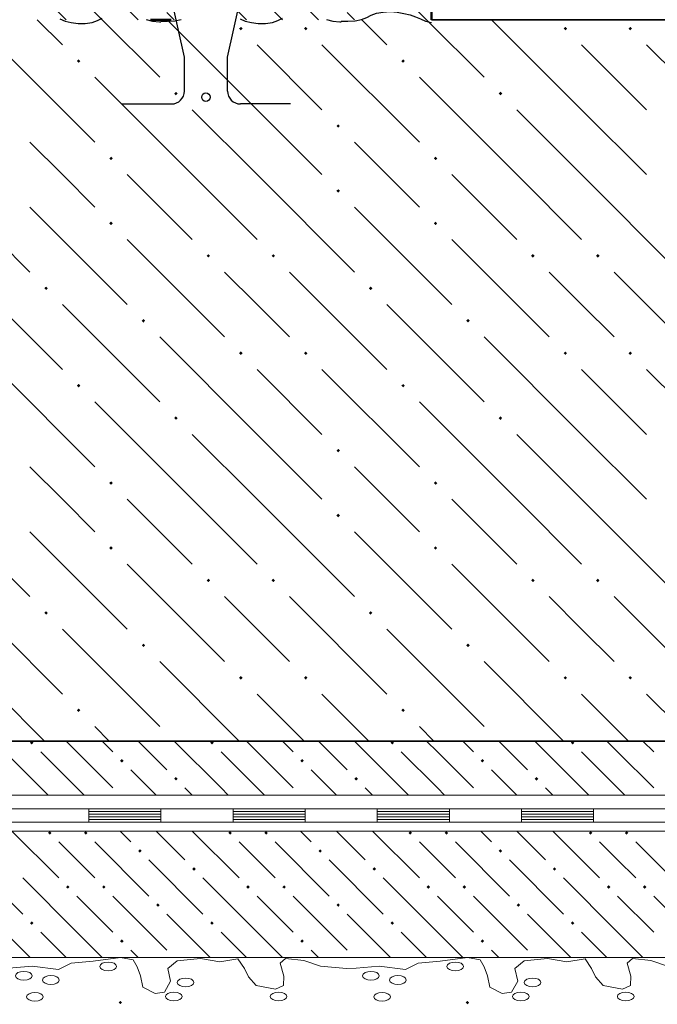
# Model space of a CAD drawing. Header units: millimetres. Extents: x 0 to 21000, y 0 to 14850.
# Tile 20 of 29: x 15896 to 17075, y 6674 to 8494. Entities that reach past the tile are written whole.
import ezdxf

# ---------------------------------------------------------------- set-up
doc = ezdxf.new("R2010")
doc.units = ezdxf.units.MM
for name, color, linetype, lineweight in [('Standard', 7, 'Continuous', 25), ('ЖБ Плита Фундамента верхний уровень', 7, 'Continuous', 35), ('Примечания', 7, 'Continuous', 13)]:
    doc.layers.add(name, color=color, linetype=linetype, lineweight=lineweight)

msp = doc.modelspace()

# ---------------------------------------------------------------- hatches: boundary and pattern name
at = {"layer": 'Standard', "linetype": 'Continuous', "lineweight": 13, "transparency": 33554687}
for points in [[(15917.9, 8494.2), (15918, 8494.4), (15918.1, 8494.2)], [(16251.2, 8494.2), (16251.3, 8494.4), (16251.5, 8494.2)], [(16584.5, 8494.2), (16584.7, 8494.4), (16584.8, 8494.2)], [(15918, 7154.5), (15914.7, 7157.8), (15917.9, 7160.9), (15918.1, 7160.9), (15921.2, 7157.8)], [(16251.3, 7154.5), (16248.1, 7157.8), (16251.2, 7160.9), (16251.5, 7160.9), (16254.6, 7157.8)], [(16584.7, 7154.5), (16581.4, 7157.8), (16584.5, 7160.9), (16584.8, 7160.9), (16587.9, 7157.8)], [(16918, 7154.5), (16914.7, 7157.8), (16917.9, 7160.9), (16918.1, 7160.9), (16921.2, 7157.8)], [(16084.7, 7121.2), (16081.4, 7124.4), (16084.7, 7127.7), (16087.9, 7124.4)], [(16418, 7121.2), (16414.7, 7124.4), (16418, 7127.7), (16421.2, 7124.4)], [(16751.3, 7121.2), (16748.1, 7124.4), (16751.3, 7127.7), (16754.6, 7124.4)], [(16184.7, 7087.9), (16181.4, 7091.1), (16184.7, 7094.4), (16187.9, 7091.1)], [(16518, 7087.9), (16514.7, 7091.1), (16518, 7094.4), (16521.2, 7091.1)], [(16851.3, 7087.9), (16848.1, 7091.1), (16851.3, 7094.4), (16854.6, 7091.1)], [(16084.5, 7060.9), (16084.7, 7061), (16084.8, 7060.9)], [(16417.9, 7060.9), (16418, 7061), (16418.1, 7060.9)], [(16751.2, 7060.9), (16751.3, 7061), (16751.5, 7060.9)], [(15951.3, 6987.9), (15948.1, 6991.1), (15951.2, 6994.2), (15951.5, 6994.2), (15954.6, 6991.1)], [(16018, 6987.9), (16014.7, 6991.1), (16017.9, 6994.2), (16018.1, 6994.2), (16021.2, 6991.1)], [(16284.7, 6987.9), (16281.4, 6991.1), (16284.5, 6994.2), (16284.8, 6994.2), (16287.9, 6991.1)], [(16351.3, 6987.9), (16348.1, 6991.1), (16351.2, 6994.2), (16351.5, 6994.2), (16354.6, 6991.1)], [(16618, 6987.9), (16614.7, 6991.1), (16617.9, 6994.2), (16618.1, 6994.2), (16621.2, 6991.1)], [(16684.7, 6987.9), (16681.4, 6991.1), (16684.5, 6994.2), (16684.8, 6994.2), (16687.9, 6991.1)], [(16951.3, 6987.9), (16948.1, 6991.1), (16951.2, 6994.2), (16951.5, 6994.2), (16954.6, 6991.1)], [(17018, 6987.9), (17014.7, 6991.1), (17017.9, 6994.2), (17018.1, 6994.2), (17021.2, 6991.1)], [(16118, 6954.5), (16114.7, 6957.8), (16118, 6961), (16121.2, 6957.8)], [(16451.3, 6954.5), (16448.1, 6957.8), (16451.3, 6961), (16454.6, 6957.8)], [(16784.7, 6954.5), (16781.4, 6957.8), (16784.7, 6961), (16787.9, 6957.8)], [(16218, 6921.2), (16214.7, 6924.4), (16218, 6927.7), (16221.2, 6924.4)], [(16551.3, 6921.2), (16548.1, 6924.4), (16551.3, 6927.7), (16554.6, 6924.4)], [(16884.7, 6921.2), (16881.4, 6924.4), (16884.7, 6927.7), (16887.9, 6924.4)], [(15984.7, 6887.9), (15981.4, 6891.1), (15984.7, 6894.4), (15987.9, 6891.1)], [(16051.3, 6887.9), (16048.1, 6891.1), (16051.3, 6894.4), (16054.6, 6891.1)], [(16318, 6887.9), (16314.7, 6891.1), (16318, 6894.4), (16321.2, 6891.1)], [(16384.7, 6887.9), (16381.4, 6891.1), (16384.7, 6894.4), (16387.9, 6891.1)], [(16651.3, 6887.9), (16648.1, 6891.1), (16651.3, 6894.4), (16654.6, 6891.1)], [(16718, 6887.9), (16714.7, 6891.1), (16718, 6894.4), (16721.2, 6891.1)], [(16984.7, 6887.9), (16981.4, 6891.1), (16984.7, 6894.4), (16987.9, 6891.1)], [(17051.3, 6887.9), (17048.1, 6891.1), (17051.3, 6894.4), (17054.6, 6891.1)], [(16151.3, 6854.5), (16148.1, 6857.8), (16151.3, 6861), (16154.6, 6857.8)], [(16484.7, 6854.5), (16481.4, 6857.8), (16484.7, 6861), (16487.9, 6857.8)], [(16818, 6854.5), (16814.7, 6857.8), (16818, 6861), (16821.2, 6857.8)], [(15918, 6821.2), (15914.7, 6824.4), (15918, 6827.7), (15921.2, 6824.4)], [(16251.3, 6821.2), (16248.1, 6824.4), (16251.3, 6827.7), (16254.6, 6824.4)], [(16584.7, 6821.2), (16581.4, 6824.4), (16584.7, 6827.7), (16587.9, 6824.4)], [(16918, 6821.2), (16914.7, 6824.4), (16918, 6827.7), (16921.2, 6824.4)], [(16084.7, 6787.9), (16081.4, 6791.1), (16084.7, 6794.4), (16087.9, 6791.1)], [(16418, 6787.9), (16414.7, 6791.1), (16418, 6794.4), (16421.2, 6791.1)], [(16751.3, 6787.9), (16748.1, 6791.1), (16751.3, 6794.4), (16754.6, 6791.1)], [(16184.5, 6760.9), (16184.7, 6761), (16184.8, 6760.9)], [(16517.9, 6760.9), (16518, 6761), (16518.1, 6760.9)], [(16851.2, 6760.9), (16851.3, 6761), (16851.5, 6760.9)], [(16078.6, 6677.6), (16081.9, 6680.8), (16085.1, 6677.6), (16081.9, 6674.3)], [(16720.3, 6677.6), (16723.6, 6680.8), (16726.8, 6677.6), (16723.6, 6674.3)]]:
    msp.add_hatch(color=7, dxfattribs=at).paths.add_polyline_path(points, flags=16)
at = {"layer": 'ЖБ Плита Фундамента верхний уровень', "linetype": 'Continuous', "lineweight": 18, "transparency": 33554687}
for points in [[(16301.4, 8477.8), (16304.7, 8481), (16307.9, 8477.8), (16304.7, 8474.5)], [(16421.4, 8477.8), (16424.7, 8481), (16427.9, 8477.8), (16424.7, 8474.5)], [(16901.4, 8477.8), (16904.7, 8481), (16907.9, 8477.8), (16904.7, 8474.5)], [(17021.4, 8477.8), (17024.7, 8481), (17027.9, 8477.8), (17024.7, 8474.5)], [(16001.4, 8417.8), (16004.7, 8421), (16007.9, 8417.8), (16004.7, 8414.5)], [(16601.4, 8417.8), (16604.7, 8421), (16607.9, 8417.8), (16604.7, 8414.5)], [(16181.4, 8357.8), (16184.7, 8361), (16187.9, 8357.8), (16184.7, 8354.5)], [(16781.4, 8357.8), (16784.7, 8361), (16787.9, 8357.8), (16784.7, 8354.5)], [(16481.4, 8297.8), (16484.7, 8301), (16487.9, 8297.8), (16484.7, 8294.5)], [(16061.4, 8237.8), (16064.7, 8241), (16067.9, 8237.8), (16064.7, 8234.5)], [(16661.4, 8237.8), (16664.7, 8241), (16667.9, 8237.8), (16664.7, 8234.5)], [(16481.4, 8177.8), (16484.7, 8181), (16487.9, 8177.8), (16484.7, 8174.5)], [(16061.4, 8117.8), (16064.7, 8121), (16067.9, 8117.8), (16064.7, 8114.5)], [(16661.4, 8117.8), (16664.7, 8121), (16667.9, 8117.8), (16664.7, 8114.5)], [(16241.4, 8057.8), (16244.7, 8061), (16247.9, 8057.8), (16244.7, 8054.5)], [(16361.4, 8057.8), (16364.7, 8061), (16367.9, 8057.8), (16364.7, 8054.5)], [(16841.4, 8057.8), (16844.7, 8061), (16847.9, 8057.8), (16844.7, 8054.5)], [(16961.4, 8057.8), (16964.7, 8061), (16967.9, 8057.8), (16964.7, 8054.5)], [(15941.4, 7997.8), (15944.7, 8001), (15947.9, 7997.8), (15944.7, 7994.5)], [(16541.4, 7997.8), (16544.7, 8001), (16547.9, 7997.8), (16544.7, 7994.5)], [(16121.4, 7937.8), (16124.7, 7941), (16127.9, 7937.8), (16124.7, 7934.5)], [(16721.4, 7937.8), (16724.7, 7941), (16727.9, 7937.8), (16724.7, 7934.5)], [(16301.4, 7877.8), (16304.7, 7881), (16307.9, 7877.8), (16304.7, 7874.5)], [(16421.4, 7877.8), (16424.7, 7881), (16427.9, 7877.8), (16424.7, 7874.5)], [(16901.4, 7877.8), (16904.7, 7881), (16907.9, 7877.8), (16904.7, 7874.5)], [(17021.4, 7877.8), (17024.7, 7881), (17027.9, 7877.8), (17024.7, 7874.5)], [(16001.4, 7817.8), (16004.7, 7821), (16007.9, 7817.8), (16004.7, 7814.5)], [(16601.4, 7817.8), (16604.7, 7821), (16607.9, 7817.8), (16604.7, 7814.5)], [(16181.4, 7757.8), (16184.7, 7761), (16187.9, 7757.8), (16184.7, 7754.5)], [(16781.4, 7757.8), (16784.7, 7761), (16787.9, 7757.8), (16784.7, 7754.5)], [(16481.4, 7697.8), (16484.7, 7701), (16487.9, 7697.8), (16484.7, 7694.5)], [(16061.4, 7637.8), (16064.7, 7641), (16067.9, 7637.8), (16064.7, 7634.5)], [(16661.4, 7637.8), (16664.7, 7641), (16667.9, 7637.8), (16664.7, 7634.5)], [(16481.4, 7577.8), (16484.7, 7581), (16487.9, 7577.8), (16484.7, 7574.5)], [(16061.4, 7517.8), (16064.7, 7521), (16067.9, 7517.8), (16064.7, 7514.5)], [(16661.4, 7517.8), (16664.7, 7521), (16667.9, 7517.8), (16664.7, 7514.5)], [(16241.4, 7457.8), (16244.7, 7461), (16247.9, 7457.8), (16244.7, 7454.5)], [(16361.4, 7457.8), (16364.7, 7461), (16367.9, 7457.8), (16364.7, 7454.5)], [(16841.4, 7457.8), (16844.7, 7461), (16847.9, 7457.8), (16844.7, 7454.5)], [(16961.4, 7457.8), (16964.7, 7461), (16967.9, 7457.8), (16964.7, 7454.5)], [(15941.4, 7397.8), (15944.7, 7401), (15947.9, 7397.8), (15944.7, 7394.5)], [(16541.4, 7397.8), (16544.7, 7401), (16547.9, 7397.8), (16544.7, 7394.5)], [(16121.4, 7337.8), (16124.7, 7341), (16127.9, 7337.8), (16124.7, 7334.5)], [(16721.4, 7337.8), (16724.7, 7341), (16727.9, 7337.8), (16724.7, 7334.5)], [(16301.4, 7277.8), (16304.7, 7281), (16307.9, 7277.8), (16304.7, 7274.5)], [(16421.4, 7277.8), (16424.7, 7281), (16427.9, 7277.8), (16424.7, 7274.5)], [(16901.4, 7277.8), (16904.7, 7281), (16907.9, 7277.8), (16904.7, 7274.5)], [(17021.4, 7277.8), (17024.7, 7281), (17027.9, 7277.8), (17024.7, 7274.5)], [(16001.4, 7217.8), (16004.7, 7221), (16007.9, 7217.8), (16004.7, 7214.5)], [(16601.4, 7217.8), (16604.7, 7221), (16607.9, 7217.8), (16604.7, 7214.5)], [(16184.5, 7160.9), (16184.7, 7161), (16184.8, 7160.9)], [(16784.5, 7160.9), (16784.7, 7161), (16784.8, 7160.9)]]:
    msp.add_hatch(color=7, dxfattribs=at).paths.add_polyline_path(points, flags=16)

# ---------------------------------------------------------------- linework, layer by layer
at = {"layer": 'Standard', "color": 7, "linetype": 'Continuous', "lineweight": 50, "transparency": 33554687}
for p, q in [((16656.9, 12040.9), (16656.9, 8494.2)), ((16137.7, 8494.2), (16176.1, 8494.2))]:
    msp.add_line(p, q, dxfattribs=at)
at = {"layer": 'Standard', "color": 253, "linetype": 'Continuous', "lineweight": 13, "true_color": 0xababab, "transparency": 33554687}
for p, q in [((15981.5, 8494.2), (15901.3, 8574.4)), ((16314.9, 8494.2), (16234.7, 8574.4)), ((16648.2, 8494.2), (16568, 8574.4)), ((16001.3, 8541.1), (16048.2, 8494.2)), ((16068, 8541.1), (16114.9, 8494.2)), ((16334.7, 8541.1), (16381.5, 8494.2)), ((16401.3, 8541.1), (16448.2, 8494.2)), ((16181.5, 8494.2), (16168, 8507.8)), ((16514.9, 8494.2), (16501.3, 8507.8)), ((15934.7, 7074.4), (15848.2, 7160.9)), ((16001.3, 7141.1), (15981.5, 7160.9)), ((16048.2, 7160.9), (16068, 7141.1)), ((16114.9, 7160.9), (16168, 7107.8)), ((16268, 7074.4), (16181.5, 7160.9)), ((16334.7, 7141.1), (16314.9, 7160.9)), ((16381.5, 7160.9), (16401.3, 7141.1)), ((16448.2, 7160.9), (16501.3, 7107.8)), ((16601.3, 7074.4), (16514.9, 7160.9)), ((16668, 7141.1), (16648.2, 7160.9)), ((16714.9, 7160.9), (16734.7, 7141.1)), ((16781.5, 7160.9), (16834.7, 7107.8)), ((16934.7, 7074.4), (16848.2, 7160.9)), ((17001.3, 7141.1), (16981.5, 7160.9)), ((17048.2, 7160.9), (17068, 7141.1)), ((15934.7, 7141.1), (16001.3, 7074.4)), ((16001.3, 7141.1), (16068, 7074.4)), ((16268, 7141.1), (16334.7, 7074.4)), ((16334.7, 7141.1), (16401.3, 7074.4)), ((16601.3, 7141.1), (16668, 7074.4)), ((16668, 7141.1), (16734.7, 7074.4)), ((16934.7, 7141.1), (17001.3, 7074.4)), ((17001.3, 7141.1), (17068, 7074.4)), ((16134.7, 7074.4), (16101.3, 7107.8)), ((16468, 7074.4), (16434.7, 7107.8)), ((16801.3, 7074.4), (16768, 7107.8)), ((15934.7, 7074.4), (15948.2, 7060.9)), ((16001.3, 7074.4), (16014.9, 7060.9)), ((16148.2, 7060.9), (16134.7, 7074.4)), ((16201.3, 7074.4), (16214.9, 7060.9)), ((16268, 7074.4), (16281.5, 7060.9)), ((16334.7, 7074.4), (16348.2, 7060.9)), ((16481.5, 7060.9), (16468, 7074.4)), ((16534.7, 7074.4), (16548.2, 7060.9)), ((16601.3, 7074.4), (16614.9, 7060.9)), ((16668, 7074.4), (16681.5, 7060.9)), ((16814.9, 7060.9), (16801.3, 7074.4)), ((16868, 7074.4), (16881.5, 7060.9)), ((16934.7, 7074.4), (16948.2, 7060.9)), ((17001.3, 7074.4), (17014.9, 7060.9)), ((15881.5, 6994.2), (15968, 6907.8)), ((16081.5, 6994.2), (16101.3, 6974.4)), ((16148.2, 6994.2), (16201.3, 6941.1)), ((16214.9, 6994.2), (16301.3, 6907.8)), ((16414.9, 6994.2), (16434.7, 6974.4)), ((16481.5, 6994.2), (16534.7, 6941.1)), ((16548.2, 6994.2), (16634.7, 6907.8)), ((16748.2, 6994.2), (16768, 6974.4)), ((16814.9, 6994.2), (16868, 6941.1)), ((16881.5, 6994.2), (16968, 6907.8)), ((16001.3, 6941.1), (15968, 6974.4)), ((16034.7, 6974.4), (16134.7, 6874.4)), ((16334.7, 6941.1), (16301.3, 6974.4)), ((16368, 6974.4), (16468, 6874.4)), ((16668, 6941.1), (16634.7, 6974.4)), ((16701.3, 6974.4), (16801.3, 6874.4)), ((17001.3, 6941.1), (16968, 6974.4)), ((17034.7, 6974.4), (17134.7, 6874.4)), ((15801.3, 6941.1), (15901.3, 6841.1)), ((16034.7, 6907.8), (16001.3, 6941.1)), ((16134.7, 6941.1), (16234.7, 6841.1)), ((16368, 6907.8), (16334.7, 6941.1)), ((16468, 6941.1), (16568, 6841.1)), ((16701.3, 6907.8), (16668, 6941.1)), ((16801.3, 6941.1), (16901.3, 6841.1)), ((17034.7, 6907.8), (17001.3, 6941.1)), ((16001.3, 6807.8), (15901.3, 6907.8)), ((16334.7, 6807.8), (16234.7, 6907.8)), ((16668, 6807.8), (16568, 6907.8)), ((17001.3, 6807.8), (16901.3, 6907.8)), ((16001.3, 6874.4), (16068, 6807.8)), ((16068, 6874.4), (16168, 6774.4)), ((16334.7, 6874.4), (16401.3, 6807.8)), ((16401.3, 6874.4), (16501.3, 6774.4)), ((16668, 6874.4), (16734.7, 6807.8)), ((16734.7, 6874.4), (16834.7, 6774.4)), ((17001.3, 6874.4), (17068, 6807.8)), ((17068, 6874.4), (17168, 6774.4)), ((15914.9, 6760.9), (15834.7, 6841.1)), ((16248.2, 6760.9), (16168, 6841.1)), ((16581.5, 6760.9), (16501.3, 6841.1)), ((16914.9, 6760.9), (16834.7, 6841.1)), ((15934.7, 6807.8), (15981.5, 6760.9)), ((16001.3, 6807.8), (16048.2, 6760.9)), ((16268, 6807.8), (16314.9, 6760.9)), ((16334.7, 6807.8), (16381.5, 6760.9)), ((16601.3, 6807.8), (16648.2, 6760.9)), ((16668, 6807.8), (16714.9, 6760.9)), ((16934.7, 6807.8), (16981.5, 6760.9)), ((17001.3, 6807.8), (17048.2, 6760.9)), ((16114.9, 6760.9), (16101.3, 6774.4)), ((16448.2, 6760.9), (16434.7, 6774.4)), ((16781.5, 6760.9), (16768, 6774.4))]:
    msp.add_line(p, q, dxfattribs=at)
at = {"layer": 'Standard', "color": 7, "linetype": 'Continuous', "lineweight": 18, "transparency": 33554687}
for p, q in [((15756.9, 7035.9), (16023.6, 7035.9)), ((16023.6, 7035.9), (16290.2, 7035.9)), ((16023.6, 7035.9), (16023.6, 7010.9)), ((16023.6, 7035.9), (16023.6, 7010.9)), ((16023.6, 7030.9), (16156.9, 7030.9)), ((16023.6, 7025.9), (16156.9, 7025.9)), ((16156.9, 7035.9), (16156.9, 7010.9)), ((16290.2, 7035.9), (16556.9, 7035.9)), ((16290.2, 7035.9), (16290.2, 7010.9)), ((16290.2, 7035.9), (16290.2, 7010.9)), ((16290.2, 7030.9), (16423.6, 7030.9)), ((16290.2, 7025.9), (16423.6, 7025.9)), ((16423.6, 7035.9), (16423.6, 7010.9)), ((16556.9, 7035.9), (16823.6, 7035.9)), ((16556.9, 7035.9), (16556.9, 7010.9)), ((16556.9, 7035.9), (16556.9, 7010.9)), ((16556.9, 7030.9), (16690.2, 7030.9)), ((16556.9, 7025.9), (16690.2, 7025.9)), ((16690.2, 7035.9), (16690.2, 7010.9)), ((16823.6, 7035.9), (17090.2, 7035.9)), ((16823.6, 7035.9), (16823.6, 7010.9)), ((16823.6, 7035.9), (16823.6, 7010.9)), ((16823.6, 7030.9), (16956.9, 7030.9)), ((16823.6, 7025.9), (16956.9, 7025.9)), ((16956.9, 7035.9), (16956.9, 7010.9)), ((15756.9, 7010.9), (16023.6, 7010.9)), ((16023.6, 7020.9), (16156.9, 7020.9)), ((16023.6, 7015.9), (16156.9, 7015.9)), ((16023.6, 7010.9), (16290.2, 7010.9)), ((16290.2, 7020.9), (16423.6, 7020.9)), ((16290.2, 7015.9), (16423.6, 7015.9)), ((16290.2, 7010.9), (16556.9, 7010.9)), ((16556.9, 7020.9), (16690.2, 7020.9)), ((16556.9, 7015.9), (16690.2, 7015.9)), ((16556.9, 7010.9), (16823.6, 7010.9)), ((16823.6, 7020.9), (16956.9, 7020.9)), ((16823.6, 7015.9), (16956.9, 7015.9)), ((16823.6, 7010.9), (17090.2, 7010.9))]:
    msp.add_line(p, q, dxfattribs=at)
at = {"layer": 'Standard', "color": 7, "linetype": 'Continuous', "lineweight": 13, "transparency": 33554687}
msp.add_line((14156.9, 6760.9), (19290.2, 6760.9), dxfattribs=at)
at = {"layer": 'Standard', "color": 7, "linetype": 'Continuous', "lineweight": 25, "transparency": 33554687}
for points in [[(16490.2, 8491.3), (16502.6, 8491.2), (16515.9, 8492.2), (16527.9, 8494.4), (16537.6, 8498), (16545.9, 8502.3), (16555.6, 8506), (16567.9, 8508.2), (16580.9, 8509.5), (16593.9, 8508), (16605.9, 8505.7), (16617.6, 8503), (16627.6, 8499.4), (16636.9, 8495.6), (16646.2, 8491.8), (16656.9, 8489)], [(15970.2, 8495.6), (15979.6, 8491.8), (15990.9, 8488.8), (16003.6, 8487.2), (16016.9, 8487.4), (16029.9, 8489.2), (16039.6, 8492.7), (16048.2, 8496.9)], [(16129.9, 8494.5), (16141.2, 8491.8), (16154.2, 8490.5), (16156.9, 8490.4)], [(16156.9, 8491.3), (16169.2, 8491.2), (16182.6, 8492.2), (16194.6, 8494.4)], [(16303.6, 8495.6), (16312.9, 8491.8), (16324.2, 8488.8), (16336.9, 8487.2), (16350.2, 8487.4), (16363.2, 8489.2), (16372.9, 8492.7), (16381.6, 8496.9)], [(16463.2, 8494.5), (16474.6, 8491.8), (16487.6, 8490.5), (16490.2, 8490.4)]]:
    msp.add_lwpolyline(points, dxfattribs=at)
at = {"layer": 'Standard', "color": 7, "linetype": 'Continuous', "lineweight": 13, "transparency": 33554687}
for points in [[(14823.6, 7160.9), (14823.6, 7060.9), (19290.2, 7060.9)], [(19290.2, 6994.2), (14156.9, 6994.2), (14156.9, 6760.9), (19290.2, 6760.9)], [(15875.9, 6741.3), (15918.9, 6745.1), (15967.7, 6738.7), (15990.8, 6750.3), (16031.8, 6753.9), (16081.9, 6760.9)], [(16081.9, 6760.9), (16105.6, 6756.6), (16112.7, 6743.3), (16119.1, 6726.9), (16123.6, 6706.1), (16146.1, 6694.2), (16163.4, 6696.8), (16174.9, 6716.8), (16169.8, 6740.6), (16187.1, 6754.6), (16230.1, 6759.2), (16266.1, 6752.7), (16299.4, 6758.6), (16311.6, 6740.5), (16318.7, 6725.1), (16332.8, 6709.1), (16368.7, 6702.1), (16383.5, 6708.8), (16384.1, 6726.3), (16377.1, 6750.6), (16387.3, 6759.1), (16421.3, 6755), (16452.1, 6744.8), (16500.3, 6740.2), (16517.6, 6741.3), (16560.6, 6745.1), (16609.3, 6738.7), (16632.4, 6750.3), (16673.5, 6753.9), (16723.6, 6760.9)], [(16723.6, 6760.9), (16747.3, 6756.6), (16754.4, 6743.3), (16760.8, 6726.9), (16765.3, 6706.1), (16787.7, 6694.2), (16805.1, 6696.8), (16816.6, 6716.8), (16811.5, 6740.6), (16828.8, 6754.6), (16871.8, 6759.2), (16907.7, 6752.7), (16941.1, 6758.6), (16953.3, 6740.5), (16960.3, 6725.1), (16974.4, 6709.1), (17010.4, 6702.1), (17025.1, 6708.8), (17025.8, 6726.3), (17018.7, 6750.6), (17029, 6759.1), (17063, 6755), (17093.8, 6744.8)]]:
    msp.add_lwpolyline(points, dxfattribs=at)
for centre in [(16059.4, 6744.4), (16701.1, 6744.4), (15903.5, 6727.1), (16545.2, 6727.1), (15953.6, 6719.2), (16202.5, 6714.8), (16595.2, 6719.2), (16844.2, 6714.8), (15924, 6688.2), (16180.7, 6688.8), (16374.5, 6688.8), (16565.7, 6688.2), (16822.4, 6688.8), (17016.2, 6688.8)]:
    msp.add_ellipse(centre, major_axis=(15.4, 0), ratio=0.524892, dxfattribs=at)
at = {"layer": 'ЖБ Плита Фундамента верхний уровень', "color": 251, "linetype": 'Continuous', "lineweight": 18, "true_color": 0x575757, "transparency": 33554687}
for p, q in [((15928.2, 8494.2), (15974.7, 8447.8)), ((16048.2, 8494.2), (16154.7, 8387.8)), ((16334.7, 8327.8), (16168.2, 8494.2)), ((16528.2, 8494.2), (16574.7, 8447.8)), ((16648.2, 8494.2), (16754.7, 8387.8)), ((16934.7, 8327.8), (16768.2, 8494.2)), ((15854.7, 8447.8), (16034.7, 8267.8)), ((16334.7, 8447.8), (16454.7, 8327.8)), ((16454.7, 8447.8), (16634.7, 8267.8)), ((16934.7, 8447.8), (17054.7, 8327.8)), ((17054.7, 8447.8), (17234.7, 8267.8)), ((16214.7, 8207.8), (16034.7, 8387.8)), ((16814.7, 8207.8), (16634.7, 8387.8)), ((16214.7, 8327.8), (16334.7, 8207.8)), ((16334.7, 8327.8), (16454.7, 8207.8)), ((16814.7, 8327.8), (16934.7, 8207.8)), ((16934.7, 8327.8), (17054.7, 8207.8)), ((15974.7, 8207.8), (15914.7, 8267.8)), ((16574.7, 8207.8), (16514.7, 8267.8)), ((15734.7, 8207.8), (15914.7, 8027.8)), ((16034.7, 8147.8), (15974.7, 8207.8)), ((16094.7, 8207.8), (16214.7, 8087.8)), ((16214.7, 8207.8), (16334.7, 8087.8)), ((16334.7, 8207.8), (16514.7, 8027.8)), ((16634.7, 8147.8), (16574.7, 8207.8)), ((16694.7, 8207.8), (16814.7, 8087.8)), ((16814.7, 8207.8), (16934.7, 8087.8)), ((16934.7, 8207.8), (17114.7, 8027.8)), ((15914.7, 8147.8), (16094.7, 7967.8)), ((16514.7, 8147.8), (16694.7, 7967.8)), ((16094.7, 8087.8), (16274.7, 7907.8)), ((16694.7, 8087.8), (16874.7, 7907.8)), ((15794.7, 8027.8), (15974.7, 7847.8)), ((16334.7, 7967.8), (16274.7, 8027.8)), ((16394.7, 8027.8), (16574.7, 7847.8)), ((16934.7, 7967.8), (16874.7, 8027.8)), ((16994.7, 8027.8), (17174.7, 7847.8)), ((15974.7, 7967.8), (16154.7, 7787.8)), ((16394.7, 7907.8), (16334.7, 7967.8)), ((16574.7, 7967.8), (16754.7, 7787.8)), ((16994.7, 7907.8), (16934.7, 7967.8)), ((16334.7, 7727.8), (16154.7, 7907.8)), ((16934.7, 7727.8), (16754.7, 7907.8)), ((15854.7, 7847.8), (16034.7, 7667.8)), ((16334.7, 7847.8), (16454.7, 7727.8)), ((16454.7, 7847.8), (16634.7, 7667.8)), ((16934.7, 7847.8), (17054.7, 7727.8)), ((17054.7, 7847.8), (17234.7, 7667.8)), ((16214.7, 7607.8), (16034.7, 7787.8)), ((16814.7, 7607.8), (16634.7, 7787.8)), ((16214.7, 7727.8), (16334.7, 7607.8)), ((16334.7, 7727.8), (16454.7, 7607.8)), ((16814.7, 7727.8), (16934.7, 7607.8)), ((16934.7, 7727.8), (17054.7, 7607.8)), ((15974.7, 7607.8), (15914.7, 7667.8)), ((16574.7, 7607.8), (16514.7, 7667.8)), ((15734.7, 7607.8), (15914.7, 7427.8)), ((16034.7, 7547.8), (15974.7, 7607.8)), ((16094.7, 7607.8), (16214.7, 7487.8)), ((16214.7, 7607.8), (16334.7, 7487.8)), ((16334.7, 7607.8), (16514.7, 7427.8)), ((16634.7, 7547.8), (16574.7, 7607.8)), ((16694.7, 7607.8), (16814.7, 7487.8)), ((16814.7, 7607.8), (16934.7, 7487.8)), ((16934.7, 7607.8), (17114.7, 7427.8)), ((15914.7, 7547.8), (16094.7, 7367.8)), ((16514.7, 7547.8), (16694.7, 7367.8)), ((16094.7, 7487.8), (16274.7, 7307.8)), ((16694.7, 7487.8), (16874.7, 7307.8)), ((15794.7, 7427.8), (15974.7, 7247.8)), ((16334.7, 7367.8), (16274.7, 7427.8)), ((16394.7, 7427.8), (16574.7, 7247.8)), ((16934.7, 7367.8), (16874.7, 7427.8)), ((16994.7, 7427.8), (17174.7, 7247.8)), ((15974.7, 7367.8), (16154.7, 7187.8)), ((16394.7, 7307.8), (16334.7, 7367.8)), ((16574.7, 7367.8), (16754.7, 7187.8)), ((16994.7, 7307.8), (16934.7, 7367.8)), ((16301.5, 7160.9), (16154.7, 7307.8)), ((16901.5, 7160.9), (16754.7, 7307.8)), ((15854.7, 7247.8), (15941.5, 7160.9)), ((16334.7, 7247.8), (16421.5, 7160.9)), ((16454.7, 7247.8), (16541.5, 7160.9)), ((16934.7, 7247.8), (17021.5, 7160.9)), ((17054.7, 7247.8), (17141.5, 7160.9)), ((16061.5, 7160.9), (16034.7, 7187.8)), ((16661.5, 7160.9), (16634.7, 7187.8))]:
    msp.add_line(p, q, dxfattribs=at)
at = {"layer": 'ЖБ Плита Фундамента верхний уровень', "color": 7, "linetype": 'Continuous', "lineweight": 35, "transparency": 33554687}
for p, q in [((19290.2, 8494.2), (16656.9, 8494.2)), ((14823.6, 7160.9), (19290.2, 7160.9))]:
    msp.add_line(p, q, dxfattribs=at)
at = {"layer": 'Примечания', "color": 7, "linetype": 'Continuous', "lineweight": 25, "transparency": 33554687}
for p, q in [((16200.4, 8425.2), (16163.4, 8592.3)), ((16280, 8425.2), (16317, 8592.3)), ((16200.4, 8362.4), (16200.4, 8425.2)), ((16280, 8362.4), (16280, 8425.2)), ((16083.8, 8338.5), (16176.5, 8338.5)), ((16396.7, 8338.5), (16303.9, 8338.5))]:
    msp.add_line(p, q, dxfattribs=at)
msp.add_circle((16240.2, 8350.9), 7.85, dxfattribs=at)
for centre, start, end in [((16176.5, 8362.4), 270, 0), ((16303.9, 8362.4), 180, 270)]:
    msp.add_arc(centre, 23.9, start, end, dxfattribs=at)

doc.saveas('drawing.dxf')
